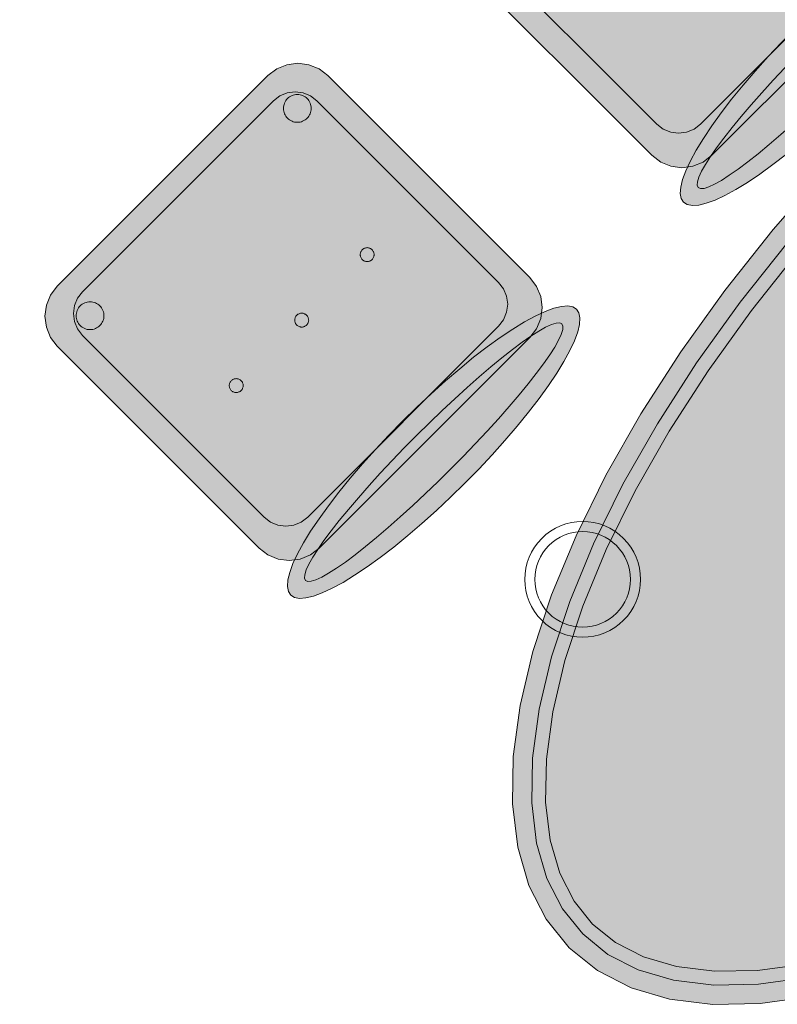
# Model space of a CAD drawing. Header units: metres. Extents: x 2172.2 to 2210.6, y 415.3 to 458.1.
# Tile 140 of 168: x 2190.5 to 2191.5, y 441.2 to 442.5. Entities that reach past the tile are written whole.
import ezdxf

# ---------------------------------------------------------------- set-up
doc = ezdxf.new("R2010")
doc.units = ezdxf.units.M
doc.layers.add('NC_N1_CHAIRS', color=7, linetype='CONTINUOUS', lineweight=13)
doc.layers.add('NC_N1_TABLES', color=7, linetype='CONTINUOUS', lineweight=13)

# ---------------------------------------------------------------- blocks, each defined once
blk = doc.blocks.new('NC_N1_TABLE_SIX')
at = {"true_color": 0xf6f5ef}
h = blk.add_hatch(color=256, dxfattribs=at)
h.dxf.hatch_style = 1
h.paths.add_polyline_path([(1.05, 0), (1.0449, 0.047), (1.0298, 0.0936), (1.0048, 0.1393), (0.9701, 0.1837), (0.926, 0.2263), (0.873, 0.2667), (0.8117, 0.3045), (0.7425, 0.3394), (0.6661, 0.371), (0.5833, 0.3991), (0.495, 0.4233), (0.4018, 0.4435), (0.3048, 0.4593), (0.2048, 0.4708), (0.1029, 0.4777), (0, 0.48), (-0.1029, 0.4777), (-0.2048, 0.4708), (-0.3048, 0.4593), (-0.4018, 0.4435), (-0.495, 0.4233), (-0.5833, 0.3991), (-0.6661, 0.371), (-0.7425, 0.3394), (-0.8117, 0.3045), (-0.873, 0.2667), (-0.926, 0.2263), (-0.9701, 0.1837), (-1.0048, 0.1393), (-1.0298, 0.0936), (-1.0449, 0.047), (-1.05, 0), (-1.0449, -0.047), (-1.0298, -0.0936), (-1.0048, -0.1393), (-0.9701, -0.1837), (-0.926, -0.2263), (-0.873, -0.2667), (-0.8117, -0.3045), (-0.7425, -0.3394), (-0.6661, -0.371), (-0.5833, -0.3991), (-0.495, -0.4233), (-0.4018, -0.4435), (-0.3048, -0.4593), (-0.2048, -0.4708), (-0.1029, -0.4777), (0, -0.48), (0.1029, -0.4777), (0.2048, -0.4708), (0.3048, -0.4593), (0.4018, -0.4435), (0.495, -0.4233), (0.5833, -0.3991), (0.6661, -0.371), (0.7425, -0.3394), (0.8117, -0.3045), (0.873, -0.2667), (0.926, -0.2263), (0.9701, -0.1837), (1.0048, -0.1393), (1.0298, -0.0936), (1.0449, -0.047)])
at = {"color": 0, "linetype": 'CONTINUOUS', "lineweight": -2, "true_color": 0x2d3540}
blk.add_lwpolyline([(-0.873, 0.2667), (-0.926, 0.2263), (-0.9701, 0.1837), (-1.0048, 0.1393), (-1.0298, 0.0936), (-1.0449, 0.047), (-1.05, 0), (-1.0449, -0.047), (-1.0298, -0.0936), (-1.0048, -0.1393), (-0.9701, -0.1837), (-0.926, -0.2263), (-0.873, -0.2667), (-0.8117, -0.3045), (-0.7425, -0.3394), (-0.6661, -0.371), (-0.5833, -0.3991), (-0.495, -0.4233), (-0.4018, -0.4435), (-0.3048, -0.4593), (-0.2048, -0.4708), (-0.1029, -0.4777)], dxfattribs=at)
at = {"color": 0, "linetype": 'CONTINUOUS', "lineweight": -2, "true_color": 0xa38246}
for points in [[(-0.2026, -0.4459), (-0.3014, -0.4346), (-0.3972, -0.4189), (-0.489, -0.399), (-0.576, -0.3752), (-0.6573, -0.3476), (-0.732, -0.3167), (-0.7995, -0.2827), (-0.8589, -0.246), (-0.9097, -0.2073), (-0.9515, -0.1669), (-0.9838, -0.1255), (-1.0068, -0.0837), (-1.0204, -0.0418), (-1.0249, 0), (-1.0204, 0.0418), (-1.0068, 0.0837), (-0.9838, 0.1255), (-0.9515, 0.1669), (-0.9097, 0.2073), (-0.8589, 0.246)], [(-0.2009, -0.4279), (-0.2989, -0.4167), (-0.3938, -0.4012), (-0.4847, -0.3815), (-0.5708, -0.358), (-0.651, -0.3308), (-0.7245, -0.3003), (-0.7907, -0.2669), (-0.8487, -0.2312), (-0.8979, -0.1936), (-0.938, -0.1548), (-0.9688, -0.1156), (-0.9902, -0.0765), (-1.0027, -0.038), (-1.0068, 0), (-1.0027, 0.038), (-0.9902, 0.0765), (-0.9688, 0.1156), (-0.938, 0.1548), (-0.8979, 0.1936), (-0.8487, 0.2312)]]:
    blk.add_lwpolyline(points, dxfattribs=at)
at = {"color": 0, "linetype": 'CONTINUOUS', "lineweight": -2, "true_color": 0x89939a}
blk.add_lwpolyline([(-0.625, -0.325), (-0.6254, -0.3324), (-0.6264, -0.3396), (-0.6282, -0.3468), (-0.6307, -0.3537), (-0.6339, -0.3604), (-0.6376, -0.3667), (-0.642, -0.3726), (-0.647, -0.378), (-0.6524, -0.383), (-0.6583, -0.3874), (-0.6646, -0.3911), (-0.6713, -0.3943), (-0.6782, -0.3968), (-0.6854, -0.3986), (-0.6926, -0.3996), (-0.7, -0.4), (-0.7074, -0.3996), (-0.7146, -0.3986), (-0.7218, -0.3968), (-0.7287, -0.3943), (-0.7354, -0.3911), (-0.7417, -0.3874), (-0.7476, -0.383), (-0.753, -0.378), (-0.758, -0.3726), (-0.7624, -0.3667), (-0.7661, -0.3604), (-0.7693, -0.3537), (-0.7718, -0.3468), (-0.7736, -0.3396), (-0.7746, -0.3324), (-0.775, -0.325), (-0.7746, -0.3176), (-0.7736, -0.3104), (-0.7718, -0.3032), (-0.7693, -0.2963), (-0.7661, -0.2896), (-0.7624, -0.2833), (-0.758, -0.2774), (-0.753, -0.272), (-0.7476, -0.267), (-0.7417, -0.2626), (-0.7354, -0.2589), (-0.7287, -0.2557), (-0.7218, -0.2532), (-0.7146, -0.2514), (-0.7074, -0.2504), (-0.7, -0.25), (-0.6926, -0.2504), (-0.6854, -0.2514), (-0.6782, -0.2532), (-0.6713, -0.2557), (-0.6646, -0.2589), (-0.6583, -0.2626), (-0.6524, -0.267), (-0.647, -0.272), (-0.642, -0.2774), (-0.6376, -0.2833), (-0.6339, -0.2896), (-0.6307, -0.2963), (-0.6282, -0.3032), (-0.6264, -0.3104), (-0.6254, -0.3176)], close=True, dxfattribs=at)
at = {"color": 0, "linetype": 'CONTINUOUS', "lineweight": -2, "true_color": 0xa38246}
blk.add_lwpolyline([(-0.638, -0.325), (-0.6383, -0.3311), (-0.6392, -0.3371), (-0.6407, -0.343), (-0.6427, -0.3487), (-0.6453, -0.3542), (-0.6484, -0.3594), (-0.6521, -0.3643), (-0.6562, -0.3688), (-0.6607, -0.3729), (-0.6656, -0.3766), (-0.6708, -0.3797), (-0.6763, -0.3823), (-0.682, -0.3843), (-0.6879, -0.3858), (-0.6939, -0.3867), (-0.7, -0.387), (-0.7061, -0.3867), (-0.7121, -0.3858), (-0.718, -0.3843), (-0.7237, -0.3823), (-0.7292, -0.3797), (-0.7344, -0.3766), (-0.7393, -0.3729), (-0.7438, -0.3688), (-0.7479, -0.3643), (-0.7516, -0.3594), (-0.7547, -0.3542), (-0.7573, -0.3487), (-0.7593, -0.343), (-0.7608, -0.3371), (-0.7617, -0.3311), (-0.762, -0.325), (-0.7617, -0.3189), (-0.7608, -0.3129), (-0.7593, -0.307), (-0.7573, -0.3013), (-0.7547, -0.2958), (-0.7516, -0.2906), (-0.7479, -0.2857), (-0.7438, -0.2812), (-0.7393, -0.2771), (-0.7344, -0.2734), (-0.7292, -0.2703), (-0.7237, -0.2677), (-0.718, -0.2657), (-0.7121, -0.2642), (-0.7061, -0.2633), (-0.7, -0.263), (-0.6939, -0.2633), (-0.6879, -0.2642), (-0.682, -0.2657), (-0.6763, -0.2677), (-0.6708, -0.2703), (-0.6656, -0.2734), (-0.6607, -0.2771), (-0.6562, -0.2812), (-0.6521, -0.2857), (-0.6484, -0.2906), (-0.6453, -0.2958), (-0.6427, -0.3013), (-0.6407, -0.307), (-0.6392, -0.3129), (-0.6383, -0.3189)], close=True, dxfattribs=at)
blk = doc.blocks.new('NC_N1_CHAIR_IVORY')
at = {"true_color": 0xf6f5ef}
h = blk.add_hatch(color=256, dxfattribs=at)
h.dxf.hatch_style = 1
h.paths.add_polyline_path([(0.262, 0.222), (0.2607, 0.2276), (0.257, 0.2331), (0.2507, 0.2385), (0.2421, 0.2438), (0.2311, 0.2489), (0.2178, 0.2537), (0.2025, 0.2582), (0.1853, 0.2623), (0.1662, 0.2661), (0.1456, 0.2694), (0.1235, 0.2723), (0.1003, 0.2747), (0.0761, 0.2765), (0.0511, 0.2779), (0.0257, 0.2787), (0, 0.279), (-0.0257, 0.2787), (-0.0511, 0.2779), (-0.0761, 0.2765), (-0.1003, 0.2747), (-0.1235, 0.2723), (-0.1456, 0.2694), (-0.1662, 0.2661), (-0.1853, 0.2623), (-0.2025, 0.2582), (-0.2178, 0.2537), (-0.2311, 0.2489), (-0.2421, 0.2438), (-0.2507, 0.2385), (-0.257, 0.2331), (-0.2607, 0.2276), (-0.262, 0.222), (-0.2607, 0.2164), (-0.257, 0.2109), (-0.2507, 0.2055), (-0.2421, 0.2002), (-0.2311, 0.1951), (-0.2178, 0.1903), (-0.2025, 0.1858), (-0.1853, 0.1817), (-0.1662, 0.1779), (-0.1456, 0.1746), (-0.1235, 0.1717), (-0.1003, 0.1693), (-0.0761, 0.1675), (-0.0511, 0.1661), (-0.0257, 0.1653), (0, 0.165), (0.0257, 0.1653), (0.0511, 0.1661), (0.0761, 0.1675), (0.1003, 0.1693), (0.1235, 0.1717), (0.1456, 0.1746), (0.1662, 0.1779), (0.1853, 0.1817), (0.2025, 0.1858), (0.2178, 0.1903), (0.2311, 0.1951), (0.2421, 0.2002), (0.2507, 0.2055), (0.257, 0.2109), (0.2607, 0.2164)])
at = {"true_color": 0xdbe4e9}
h = blk.add_hatch(color=256, dxfattribs=at)
h.dxf.hatch_style = 1
h.paths.add_polyline_path([(0.193, -0.275), (-0.193, -0.275), (-0.2072, -0.2731), (-0.2205, -0.2676), (-0.2319, -0.2589), (-0.2406, -0.2475), (-0.2461, -0.2342), (-0.248, -0.22), (-0.248, 0.15), (-0.2461, 0.1642), (-0.2406, 0.1775), (-0.2319, 0.1889), (-0.2205, 0.1976), (-0.2072, 0.2031), (-0.193, 0.205), (0.193, 0.205), (0.2072, 0.2031), (0.2205, 0.1976), (0.2319, 0.1889), (0.2406, 0.1775), (0.2461, 0.1642), (0.248, 0.15), (0.248, -0.22), (0.2461, -0.2342), (0.2406, -0.2475), (0.2319, -0.2589), (0.2205, -0.2676), (0.2072, -0.2731)])
at = {"true_color": 0xa38246}
h = blk.add_hatch(color=256, dxfattribs=at)
h.dxf.hatch_style = 1
h.paths.add_polyline_path([(-0.111, -0.02), (-0.111, -0.0209), (-0.1112, -0.0218), (-0.1114, -0.0226), (-0.1117, -0.0234), (-0.1121, -0.0242), (-0.1125, -0.025), (-0.113, -0.0257), (-0.1136, -0.0264), (-0.1143, -0.027), (-0.115, -0.0275), (-0.1158, -0.0279), (-0.1166, -0.0283), (-0.1174, -0.0286), (-0.1182, -0.0288), (-0.1191, -0.029), (-0.12, -0.029), (-0.1209, -0.029), (-0.1218, -0.0288), (-0.1226, -0.0286), (-0.1234, -0.0283), (-0.1242, -0.0279), (-0.125, -0.0275), (-0.1257, -0.027), (-0.1264, -0.0264), (-0.127, -0.0257), (-0.1275, -0.025), (-0.1279, -0.0242), (-0.1283, -0.0234), (-0.1286, -0.0226), (-0.1288, -0.0218), (-0.129, -0.0209), (-0.129, -0.02), (-0.129, -0.0191), (-0.1288, -0.0182), (-0.1286, -0.0174), (-0.1283, -0.0166), (-0.1279, -0.0158), (-0.1275, -0.015), (-0.127, -0.0143), (-0.1264, -0.0136), (-0.1257, -0.013), (-0.125, -0.0125), (-0.1242, -0.0121), (-0.1234, -0.0117), (-0.1226, -0.0114), (-0.1218, -0.0112), (-0.1209, -0.011), (-0.12, -0.011), (-0.1191, -0.011), (-0.1182, -0.0112), (-0.1174, -0.0114), (-0.1166, -0.0117), (-0.1158, -0.0121), (-0.115, -0.0125), (-0.1143, -0.013), (-0.1136, -0.0136), (-0.113, -0.0143), (-0.1125, -0.015), (-0.1121, -0.0158), (-0.1117, -0.0166), (-0.1114, -0.0174), (-0.1112, -0.0182), (-0.111, -0.0191)])
h = blk.add_hatch(color=256, dxfattribs=at)
h.dxf.hatch_style = 1
h.paths.add_polyline_path([(0.009, -0.02), (0.009, -0.0209), (0.0088, -0.0218), (0.0086, -0.0226), (0.0083, -0.0234), (0.0079, -0.0242), (0.0075, -0.025), (0.007, -0.0257), (0.0064, -0.0264), (0.0057, -0.027), (0.005, -0.0275), (0.0042, -0.0279), (0.0034, -0.0283), (0.0026, -0.0286), (0.0018, -0.0288), (0.0009, -0.029), (0, -0.029), (-0.0009, -0.029), (-0.0018, -0.0288), (-0.0026, -0.0286), (-0.0034, -0.0283), (-0.0042, -0.0279), (-0.005, -0.0275), (-0.0057, -0.027), (-0.0064, -0.0264), (-0.007, -0.0257), (-0.0075, -0.025), (-0.0079, -0.0242), (-0.0083, -0.0234), (-0.0086, -0.0226), (-0.0088, -0.0218), (-0.009, -0.0209), (-0.009, -0.02), (-0.009, -0.0191), (-0.0088, -0.0182), (-0.0086, -0.0174), (-0.0083, -0.0166), (-0.0079, -0.0158), (-0.0075, -0.015), (-0.007, -0.0143), (-0.0064, -0.0136), (-0.0057, -0.013), (-0.005, -0.0125), (-0.0042, -0.0121), (-0.0034, -0.0117), (-0.0026, -0.0114), (-0.0018, -0.0112), (-0.0009, -0.011), (0, -0.011), (0.0009, -0.011), (0.0018, -0.0112), (0.0026, -0.0114), (0.0034, -0.0117), (0.0042, -0.0121), (0.005, -0.0125), (0.0057, -0.013), (0.0064, -0.0136), (0.007, -0.0143), (0.0075, -0.015), (0.0079, -0.0158), (0.0083, -0.0166), (0.0086, -0.0174), (0.0088, -0.0182), (0.009, -0.0191)])
h = blk.add_hatch(color=256, dxfattribs=at)
h.dxf.hatch_style = 1
h.paths.add_polyline_path([(0.129, -0.02), (0.129, -0.0209), (0.1288, -0.0218), (0.1286, -0.0226), (0.1283, -0.0234), (0.1279, -0.0242), (0.1275, -0.025), (0.127, -0.0257), (0.1264, -0.0264), (0.1257, -0.027), (0.125, -0.0275), (0.1242, -0.0279), (0.1234, -0.0283), (0.1226, -0.0286), (0.1218, -0.0288), (0.1209, -0.029), (0.12, -0.029), (0.1191, -0.029), (0.1182, -0.0288), (0.1174, -0.0286), (0.1166, -0.0283), (0.1158, -0.0279), (0.115, -0.0275), (0.1143, -0.027), (0.1136, -0.0264), (0.113, -0.0257), (0.1125, -0.025), (0.1121, -0.0242), (0.1117, -0.0234), (0.1114, -0.0226), (0.1112, -0.0218), (0.111, -0.0209), (0.111, -0.02), (0.111, -0.0191), (0.1112, -0.0182), (0.1114, -0.0174), (0.1117, -0.0166), (0.1121, -0.0158), (0.1125, -0.015), (0.113, -0.0143), (0.1136, -0.0136), (0.1143, -0.013), (0.115, -0.0125), (0.1158, -0.0121), (0.1166, -0.0117), (0.1174, -0.0114), (0.1182, -0.0112), (0.1191, -0.011), (0.12, -0.011), (0.1209, -0.011), (0.1218, -0.0112), (0.1226, -0.0114), (0.1234, -0.0117), (0.1242, -0.0121), (0.125, -0.0125), (0.1257, -0.013), (0.1264, -0.0136), (0.127, -0.0143), (0.1275, -0.015), (0.1279, -0.0158), (0.1283, -0.0166), (0.1286, -0.0174), (0.1288, -0.0182), (0.129, -0.0191)])
h = blk.add_hatch(color=256, dxfattribs=at)
h.dxf.hatch_style = 1
h.paths.add_polyline_path([(-0.172, -0.218), (-0.1721, -0.2198), (-0.1723, -0.2215), (-0.1728, -0.2232), (-0.1734, -0.2249), (-0.1741, -0.2265), (-0.175, -0.228), (-0.1761, -0.2294), (-0.1773, -0.2307), (-0.1786, -0.2319), (-0.18, -0.233), (-0.1815, -0.2339), (-0.1831, -0.2346), (-0.1848, -0.2352), (-0.1865, -0.2357), (-0.1882, -0.2359), (-0.19, -0.236), (-0.1918, -0.2359), (-0.1935, -0.2357), (-0.1952, -0.2352), (-0.1969, -0.2346), (-0.1985, -0.2339), (-0.2, -0.233), (-0.2014, -0.2319), (-0.2027, -0.2307), (-0.2039, -0.2294), (-0.205, -0.228), (-0.2059, -0.2265), (-0.2066, -0.2249), (-0.2072, -0.2232), (-0.2077, -0.2215), (-0.2079, -0.2198), (-0.208, -0.218), (-0.2079, -0.2162), (-0.2077, -0.2145), (-0.2072, -0.2128), (-0.2066, -0.2111), (-0.2059, -0.2095), (-0.205, -0.208), (-0.2039, -0.2066), (-0.2027, -0.2053), (-0.2014, -0.2041), (-0.2, -0.203), (-0.1985, -0.2021), (-0.1969, -0.2014), (-0.1952, -0.2008), (-0.1935, -0.2003), (-0.1918, -0.2001), (-0.19, -0.2), (-0.1882, -0.2001), (-0.1865, -0.2003), (-0.1848, -0.2008), (-0.1831, -0.2014), (-0.1815, -0.2021), (-0.18, -0.203), (-0.1786, -0.2041), (-0.1773, -0.2053), (-0.1761, -0.2066), (-0.175, -0.208), (-0.1741, -0.2095), (-0.1734, -0.2111), (-0.1728, -0.2128), (-0.1723, -0.2145), (-0.1721, -0.2162)])
h = blk.add_hatch(color=256, dxfattribs=at)
h.dxf.hatch_style = 1
h.paths.add_polyline_path([(0.208, -0.218), (0.2079, -0.2198), (0.2077, -0.2215), (0.2072, -0.2232), (0.2066, -0.2249), (0.2059, -0.2265), (0.205, -0.228), (0.2039, -0.2294), (0.2027, -0.2307), (0.2014, -0.2319), (0.2, -0.233), (0.1985, -0.2339), (0.1969, -0.2346), (0.1952, -0.2352), (0.1935, -0.2357), (0.1918, -0.2359), (0.19, -0.236), (0.1882, -0.2359), (0.1865, -0.2357), (0.1848, -0.2352), (0.1831, -0.2346), (0.1815, -0.2339), (0.18, -0.233), (0.1786, -0.2319), (0.1773, -0.2307), (0.1761, -0.2294), (0.175, -0.228), (0.1741, -0.2265), (0.1734, -0.2249), (0.1728, -0.2232), (0.1723, -0.2215), (0.1721, -0.2198), (0.172, -0.218), (0.1721, -0.2162), (0.1723, -0.2145), (0.1728, -0.2128), (0.1734, -0.2111), (0.1741, -0.2095), (0.175, -0.208), (0.1761, -0.2066), (0.1773, -0.2053), (0.1786, -0.2041), (0.18, -0.203), (0.1815, -0.2021), (0.1831, -0.2014), (0.1848, -0.2008), (0.1865, -0.2003), (0.1882, -0.2001), (0.19, -0.2), (0.1918, -0.2001), (0.1935, -0.2003), (0.1952, -0.2008), (0.1969, -0.2014), (0.1985, -0.2021), (0.2, -0.203), (0.2014, -0.2041), (0.2027, -0.2053), (0.2039, -0.2066), (0.205, -0.208), (0.2059, -0.2095), (0.2066, -0.2111), (0.2072, -0.2128), (0.2077, -0.2145), (0.2079, -0.2162)])
at = {"color": 0, "linetype": 'CONTINUOUS', "lineweight": -2, "true_color": 0x2d3540}
for points in [[(0.262, 0.222), (0.2607, 0.2276), (0.257, 0.2331), (0.2507, 0.2385), (0.2421, 0.2438), (0.2311, 0.2489), (0.2178, 0.2537), (0.2025, 0.2582), (0.1853, 0.2623), (0.1662, 0.2661), (0.1456, 0.2694), (0.1235, 0.2723), (0.1003, 0.2747), (0.0761, 0.2765), (0.0511, 0.2779), (0.0257, 0.2787), (0, 0.279), (-0.0257, 0.2787), (-0.0511, 0.2779), (-0.0761, 0.2765), (-0.1003, 0.2747), (-0.1235, 0.2723), (-0.1456, 0.2694), (-0.1662, 0.2661), (-0.1853, 0.2623), (-0.2025, 0.2582), (-0.2178, 0.2537), (-0.2311, 0.2489), (-0.2421, 0.2438), (-0.2507, 0.2385), (-0.257, 0.2331), (-0.2607, 0.2276), (-0.262, 0.222), (-0.2607, 0.2164), (-0.257, 0.2109), (-0.2507, 0.2055), (-0.2421, 0.2002), (-0.2311, 0.1951), (-0.2178, 0.1903), (-0.2025, 0.1858), (-0.1853, 0.1817), (-0.1662, 0.1779), (-0.1456, 0.1746), (-0.1235, 0.1717), (-0.1003, 0.1693), (-0.0761, 0.1675), (-0.0511, 0.1661), (-0.0257, 0.1653), (0, 0.165), (0.0257, 0.1653), (0.0511, 0.1661), (0.0761, 0.1675), (0.1003, 0.1693), (0.1235, 0.1717), (0.1456, 0.1746), (0.1662, 0.1779), (0.1853, 0.1817), (0.2025, 0.1858), (0.2178, 0.1903), (0.2311, 0.1951), (0.2421, 0.2002), (0.2507, 0.2055), (0.257, 0.2109), (0.2607, 0.2164)], [(0.193, -0.275), (-0.193, -0.275), (-0.2072, -0.2731), (-0.2205, -0.2676), (-0.2319, -0.2589), (-0.2406, -0.2475), (-0.2461, -0.2342), (-0.248, -0.22), (-0.248, 0.15), (-0.2461, 0.1642), (-0.2406, 0.1775), (-0.2319, 0.1889), (-0.2205, 0.1976), (-0.2072, 0.2031), (-0.193, 0.205), (0.193, 0.205), (0.2072, 0.2031), (0.2205, 0.1976), (0.2319, 0.1889), (0.2406, 0.1775), (0.2461, 0.1642), (0.248, 0.15), (0.248, -0.22), (0.2461, -0.2342), (0.2406, -0.2475), (0.2319, -0.2589), (0.2205, -0.2676), (0.2072, -0.2731)]]:
    blk.add_lwpolyline(points, close=True, dxfattribs=at)
at = {"color": 0, "linetype": 'CONTINUOUS', "lineweight": -2, "true_color": 0xa38246}
for points in [[(0.235, 0.222), (0.2339, 0.225), (0.2305, 0.228), (0.2249, 0.231), (0.2171, 0.2339), (0.2073, 0.2366), (0.1954, 0.2392), (0.1817, 0.2417), (0.1662, 0.2439), (0.1491, 0.246), (0.1306, 0.2478), (0.1108, 0.2493), (0.0899, 0.2506), (0.0682, 0.2517), (0.0458, 0.2524), (0.023, 0.2529), (0, 0.253), (-0.023, 0.2529), (-0.0458, 0.2524), (-0.0682, 0.2517), (-0.0899, 0.2506), (-0.1108, 0.2493), (-0.1306, 0.2478), (-0.1491, 0.246), (-0.1662, 0.2439), (-0.1817, 0.2417), (-0.1954, 0.2392), (-0.2073, 0.2366), (-0.2171, 0.2339), (-0.2249, 0.231), (-0.2305, 0.228), (-0.2339, 0.225), (-0.235, 0.222), (-0.2339, 0.219), (-0.2305, 0.216), (-0.2249, 0.213), (-0.2171, 0.2101), (-0.2073, 0.2074), (-0.1954, 0.2048), (-0.1817, 0.2023), (-0.1662, 0.2001), (-0.1491, 0.198), (-0.1306, 0.1962), (-0.1108, 0.1947), (-0.0899, 0.1934), (-0.0682, 0.1923), (-0.0458, 0.1916), (-0.023, 0.1911), (0, 0.191), (0.023, 0.1911), (0.0458, 0.1916), (0.0682, 0.1923), (0.0899, 0.1934), (0.1108, 0.1947), (0.1306, 0.1962), (0.1491, 0.198), (0.1662, 0.2001), (0.1817, 0.2023), (0.1954, 0.2048), (0.2073, 0.2074), (0.2171, 0.2101), (0.2249, 0.213), (0.2305, 0.216), (0.2339, 0.219)], [(0.175, -0.247), (-0.175, -0.247), (-0.1854, -0.2456), (-0.195, -0.2416), (-0.2033, -0.2353), (-0.2096, -0.227), (-0.2136, -0.2174), (-0.215, -0.207), (-0.215, 0.126), (-0.2136, 0.1364), (-0.2096, 0.146), (-0.2033, 0.1543), (-0.195, 0.1606), (-0.1854, 0.1646), (-0.175, 0.166), (0.175, 0.166), (0.1854, 0.1646), (0.195, 0.1606), (0.2033, 0.1543), (0.2096, 0.146), (0.2136, 0.1364), (0.215, 0.126), (0.215, -0.207), (0.2136, -0.2174), (0.2096, -0.227), (0.2033, -0.2353), (0.195, -0.2416), (0.1854, -0.2456)]]:
    blk.add_lwpolyline(points, close=True, dxfattribs=at)
at = {"color": 0, "linetype": 'CONTINUOUS', "lineweight": -2}
for points in [[(-0.111, -0.02), (-0.111, -0.0209), (-0.1112, -0.0218), (-0.1114, -0.0226), (-0.1117, -0.0234), (-0.1121, -0.0242), (-0.1125, -0.025), (-0.113, -0.0257), (-0.1136, -0.0264), (-0.1143, -0.027), (-0.115, -0.0275), (-0.1158, -0.0279), (-0.1166, -0.0283), (-0.1174, -0.0286), (-0.1182, -0.0288), (-0.1191, -0.029), (-0.12, -0.029), (-0.1209, -0.029), (-0.1218, -0.0288), (-0.1226, -0.0286), (-0.1234, -0.0283), (-0.1242, -0.0279), (-0.125, -0.0275), (-0.1257, -0.027), (-0.1264, -0.0264), (-0.127, -0.0257), (-0.1275, -0.025), (-0.1279, -0.0242), (-0.1283, -0.0234), (-0.1286, -0.0226), (-0.1288, -0.0218), (-0.129, -0.0209), (-0.129, -0.02), (-0.129, -0.0191), (-0.1288, -0.0182), (-0.1286, -0.0174), (-0.1283, -0.0166), (-0.1279, -0.0158), (-0.1275, -0.015), (-0.127, -0.0143), (-0.1264, -0.0136), (-0.1257, -0.013), (-0.125, -0.0125), (-0.1242, -0.0121), (-0.1234, -0.0117), (-0.1226, -0.0114), (-0.1218, -0.0112), (-0.1209, -0.011), (-0.12, -0.011), (-0.1191, -0.011), (-0.1182, -0.0112), (-0.1174, -0.0114), (-0.1166, -0.0117), (-0.1158, -0.0121), (-0.115, -0.0125), (-0.1143, -0.013), (-0.1136, -0.0136), (-0.113, -0.0143), (-0.1125, -0.015), (-0.1121, -0.0158), (-0.1117, -0.0166), (-0.1114, -0.0174), (-0.1112, -0.0182), (-0.111, -0.0191)], [(0.009, -0.02), (0.009, -0.0209), (0.0088, -0.0218), (0.0086, -0.0226), (0.0083, -0.0234), (0.0079, -0.0242), (0.0075, -0.025), (0.007, -0.0257), (0.0064, -0.0264), (0.0057, -0.027), (0.005, -0.0275), (0.0042, -0.0279), (0.0034, -0.0283), (0.0026, -0.0286), (0.0018, -0.0288), (0.0009, -0.029), (0, -0.029), (-0.0009, -0.029), (-0.0018, -0.0288), (-0.0026, -0.0286), (-0.0034, -0.0283), (-0.0042, -0.0279), (-0.005, -0.0275), (-0.0057, -0.027), (-0.0064, -0.0264), (-0.007, -0.0257), (-0.0075, -0.025), (-0.0079, -0.0242), (-0.0083, -0.0234), (-0.0086, -0.0226), (-0.0088, -0.0218), (-0.009, -0.0209), (-0.009, -0.02), (-0.009, -0.0191), (-0.0088, -0.0182), (-0.0086, -0.0174), (-0.0083, -0.0166), (-0.0079, -0.0158), (-0.0075, -0.015), (-0.007, -0.0143), (-0.0064, -0.0136), (-0.0057, -0.013), (-0.005, -0.0125), (-0.0042, -0.0121), (-0.0034, -0.0117), (-0.0026, -0.0114), (-0.0018, -0.0112), (-0.0009, -0.011), (0, -0.011), (0.0009, -0.011), (0.0018, -0.0112), (0.0026, -0.0114), (0.0034, -0.0117), (0.0042, -0.0121), (0.005, -0.0125), (0.0057, -0.013), (0.0064, -0.0136), (0.007, -0.0143), (0.0075, -0.015), (0.0079, -0.0158), (0.0083, -0.0166), (0.0086, -0.0174), (0.0088, -0.0182), (0.009, -0.0191)], [(0.129, -0.02), (0.129, -0.0209), (0.1288, -0.0218), (0.1286, -0.0226), (0.1283, -0.0234), (0.1279, -0.0242), (0.1275, -0.025), (0.127, -0.0257), (0.1264, -0.0264), (0.1257, -0.027), (0.125, -0.0275), (0.1242, -0.0279), (0.1234, -0.0283), (0.1226, -0.0286), (0.1218, -0.0288), (0.1209, -0.029), (0.12, -0.029), (0.1191, -0.029), (0.1182, -0.0288), (0.1174, -0.0286), (0.1166, -0.0283), (0.1158, -0.0279), (0.115, -0.0275), (0.1143, -0.027), (0.1136, -0.0264), (0.113, -0.0257), (0.1125, -0.025), (0.1121, -0.0242), (0.1117, -0.0234), (0.1114, -0.0226), (0.1112, -0.0218), (0.111, -0.0209), (0.111, -0.02), (0.111, -0.0191), (0.1112, -0.0182), (0.1114, -0.0174), (0.1117, -0.0166), (0.1121, -0.0158), (0.1125, -0.015), (0.113, -0.0143), (0.1136, -0.0136), (0.1143, -0.013), (0.115, -0.0125), (0.1158, -0.0121), (0.1166, -0.0117), (0.1174, -0.0114), (0.1182, -0.0112), (0.1191, -0.011), (0.12, -0.011), (0.1209, -0.011), (0.1218, -0.0112), (0.1226, -0.0114), (0.1234, -0.0117), (0.1242, -0.0121), (0.125, -0.0125), (0.1257, -0.013), (0.1264, -0.0136), (0.127, -0.0143), (0.1275, -0.015), (0.1279, -0.0158), (0.1283, -0.0166), (0.1286, -0.0174), (0.1288, -0.0182), (0.129, -0.0191)], [(-0.172, -0.218), (-0.1721, -0.2198), (-0.1723, -0.2215), (-0.1728, -0.2232), (-0.1734, -0.2249), (-0.1741, -0.2265), (-0.175, -0.228), (-0.1761, -0.2294), (-0.1773, -0.2307), (-0.1786, -0.2319), (-0.18, -0.233), (-0.1815, -0.2339), (-0.1831, -0.2346), (-0.1848, -0.2352), (-0.1865, -0.2357), (-0.1882, -0.2359), (-0.19, -0.236), (-0.1918, -0.2359), (-0.1935, -0.2357), (-0.1952, -0.2352), (-0.1969, -0.2346), (-0.1985, -0.2339), (-0.2, -0.233), (-0.2014, -0.2319), (-0.2027, -0.2307), (-0.2039, -0.2294), (-0.205, -0.228), (-0.2059, -0.2265), (-0.2066, -0.2249), (-0.2072, -0.2232), (-0.2077, -0.2215), (-0.2079, -0.2198), (-0.208, -0.218), (-0.2079, -0.2162), (-0.2077, -0.2145), (-0.2072, -0.2128), (-0.2066, -0.2111), (-0.2059, -0.2095), (-0.205, -0.208), (-0.2039, -0.2066), (-0.2027, -0.2053), (-0.2014, -0.2041), (-0.2, -0.203), (-0.1985, -0.2021), (-0.1969, -0.2014), (-0.1952, -0.2008), (-0.1935, -0.2003), (-0.1918, -0.2001), (-0.19, -0.2), (-0.1882, -0.2001), (-0.1865, -0.2003), (-0.1848, -0.2008), (-0.1831, -0.2014), (-0.1815, -0.2021), (-0.18, -0.203), (-0.1786, -0.2041), (-0.1773, -0.2053), (-0.1761, -0.2066), (-0.175, -0.208), (-0.1741, -0.2095), (-0.1734, -0.2111), (-0.1728, -0.2128), (-0.1723, -0.2145), (-0.1721, -0.2162)], [(0.208, -0.218), (0.2079, -0.2198), (0.2077, -0.2215), (0.2072, -0.2232), (0.2066, -0.2249), (0.2059, -0.2265), (0.205, -0.228), (0.2039, -0.2294), (0.2027, -0.2307), (0.2014, -0.2319), (0.2, -0.233), (0.1985, -0.2339), (0.1969, -0.2346), (0.1952, -0.2352), (0.1935, -0.2357), (0.1918, -0.2359), (0.19, -0.236), (0.1882, -0.2359), (0.1865, -0.2357), (0.1848, -0.2352), (0.1831, -0.2346), (0.1815, -0.2339), (0.18, -0.233), (0.1786, -0.2319), (0.1773, -0.2307), (0.1761, -0.2294), (0.175, -0.228), (0.1741, -0.2265), (0.1734, -0.2249), (0.1728, -0.2232), (0.1723, -0.2215), (0.1721, -0.2198), (0.172, -0.218), (0.1721, -0.2162), (0.1723, -0.2145), (0.1728, -0.2128), (0.1734, -0.2111), (0.1741, -0.2095), (0.175, -0.208), (0.1761, -0.2066), (0.1773, -0.2053), (0.1786, -0.2041), (0.18, -0.203), (0.1815, -0.2021), (0.1831, -0.2014), (0.1848, -0.2008), (0.1865, -0.2003), (0.1882, -0.2001), (0.19, -0.2), (0.1918, -0.2001), (0.1935, -0.2003), (0.1952, -0.2008), (0.1969, -0.2014), (0.1985, -0.2021), (0.2, -0.203), (0.2014, -0.2041), (0.2027, -0.2053), (0.2039, -0.2066), (0.205, -0.208), (0.2059, -0.2095), (0.2066, -0.2111), (0.2072, -0.2128), (0.2077, -0.2145), (0.2079, -0.2162)]]:
    blk.add_lwpolyline(points, close=True, dxfattribs=at)

msp = doc.modelspace()

# ---------------------------------------------------------------- block references
at = {"layer": 'NC_N1_CHAIRS', "linetype": 'CONTINUOUS', "yscale": -1, "rotation": 45}
for p in [(2191.4269, 442.6262), (2190.9178, 442.1171)]:
    msp.add_blockref('NC_N1_CHAIR_IVORY', p, dxfattribs=at)
at = {"layer": 'NC_N1_TABLES', "linetype": 'CONTINUOUS', "yscale": -1, "rotation": 45}
msp.add_blockref('NC_N1_TABLE_SIX', (2191.9926, 442.0605), dxfattribs=at)

doc.saveas('drawing.dxf')
